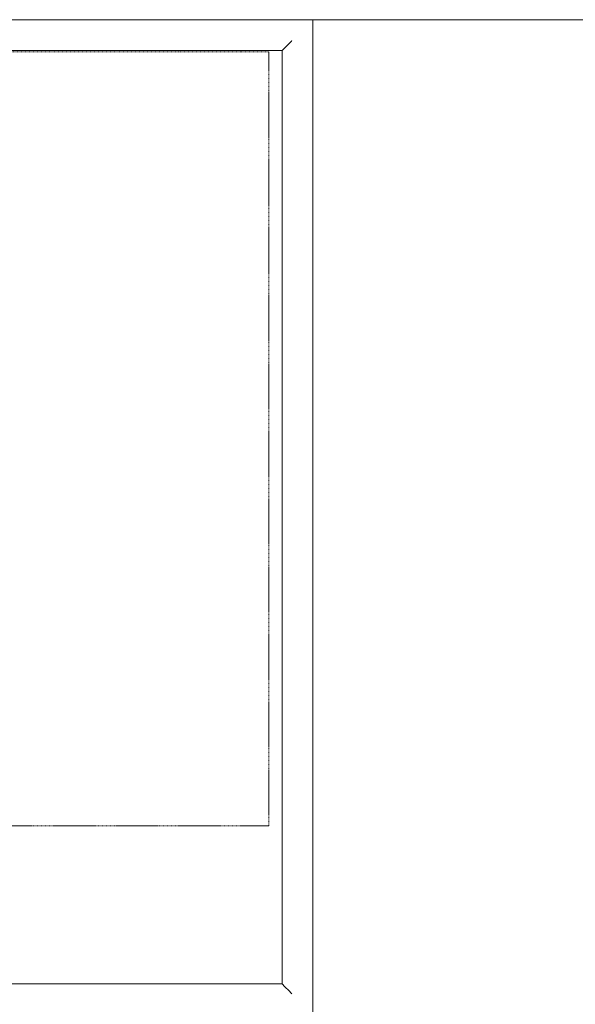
# Model space of a CAD drawing. Header units: millimetres. Extents: x -281 to 145437, y -16481 to 78869.
# Tile 155 of 256: x 27685 to 28188, y 25609 to 26500. Entities that reach past the tile are written whole.
import ezdxf

# ---------------------------------------------------------------- set-up
doc = ezdxf.new("R2010")
doc.units = ezdxf.units.MM
doc.linetypes.add('NLRS_Dash-0_6mm_Space-0_6mm_cpz', pattern=[1.2, 0.6, -0.6])
for name, color, linetype, lineweight in [('A--L$01A__Algemeen', 7, 'Continuous', 5), ('A--L82__LosseGebruikersInvent', 1, 'Continuous', 5), ('A--L8__LosseInventaris', 1, 'Continuous', 5)]:
    doc.layers.add(name, color=color, linetype=linetype, lineweight=lineweight)

# ---------------------------------------------------------------- blocks, each defined once
blk = doc.blocks.new('NLRS_82_FU_UN_spoekbak_gen_kad - spoelbak dxbxh 900x900x957-V287-L_80_ 11')
at = {"layer": 'A--L$01A__Algemeen'}
for p, q in [((-450, 322.68), (-450, -577.32)), ((-429.27, 301.94), (-423.73, 296.41)), ((422, 294.68), (-422, 294.68)), ((-422, 294.68), (-422, -549.32)), ((-422, 294.68), (-422, -549.32)), ((-422, 294.68), (0, 294.68)), ((-429.27, -556.59), (-423.73, -551.06)), ((-422, -549.32), (422, -549.32)), ((0, -549.32), (-422, -549.32)), ((-450, -577.32), (450, -577.32))]:
    blk.add_line(p, q, dxfattribs=at)
for points in [[(-431.04, 303.71), (-430.81, 303.49), (-430.38, 303.06), (-429.77, 302.45), (-429.43, 302.1), (-429.27, 301.94)], [(-423.73, 296.41), (-423.58, 296.26), (-423.24, 295.91), (-422.64, 295.32), (-422.22, 294.89), (-422, 294.68)], [(-423.73, -551.06), (-423.58, -550.9), (-423.24, -550.57), (-422.64, -549.96), (-422.21, -549.54), (-422, -549.32)], [(-431.04, -558.36), (-430.82, -558.14), (-430.38, -557.71), (-429.77, -557.09), (-429.42, -556.75), (-429.27, -556.59)]]:
    blk.add_open_spline(points, degree=3, dxfattribs=at)
blk = doc.blocks.new('NLRS_82_SE_LB_laboratorium apparaat space reservation_gen_cpz - lab apparaat_vloerniveau-59325360-L_80_ 11')
at = {"layer": 'A--L8__LosseInventaris', "linetype": 'NLRS_Dash-0_6mm_Space-0_6mm_cpz'}
for p, q in [((-350, 400), (-138.29, 400)), ((-350, -400), (-350, 400)), ((-350, 400), (-138.29, 400)), ((-350, 400), (-350, -400)), ((-71.33, 400), (350, 400)), ((-71.33, 400), (350, 400)), ((350, 400), (350, -400)), ((350, 400), (350, -400)), ((350, -400), (-350, -400)), ((-350, -400), (350, -400))]:
    blk.add_line(p, q, dxfattribs=at)
blk = doc.blocks.new('NLRS_82_FU_UN_lab en spoel tafels_gen_kad - labtafel zonder onderkast dxbxh 900x1800x950-49223878-L_80_ 11')
at = {"layer": 'A--L$01A__Algemeen'}
blk.add_line((-900, -637.32), (900, -637.32), dxfattribs=at)

msp = doc.modelspace()

# ---------------------------------------------------------------- block references
at = {"layer": 'A--L82__LosseGebruikersInvent', "rotation": 180}
for name, p in [('NLRS_82_FU_UN_spoekbak_gen_kad - spoelbak dxbxh 900x900x957-V287-L_80_ 11', (27500.45, 25922.68)), ('NLRS_82_FU_UN_lab en spoel tafels_gen_kad - labtafel zonder onderkast dxbxh 900x1800x950-49223878-L_80_ 11', (28850.45, 25862.68))]:
    msp.add_blockref(name, p, dxfattribs=at)
at = {"layer": 'A--L8__LosseInventaris', "linetype": 'NLRS_Dash-0_6mm_Space-0_6mm_cpz', "rotation": 89.99999999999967}
msp.add_blockref('NLRS_82_SE_LB_laboratorium apparaat space reservation_gen_cpz - lab apparaat_vloerniveau-59325360-L_80_ 11', (27510.45, 26121), dxfattribs=at)

doc.saveas('drawing.dxf')
